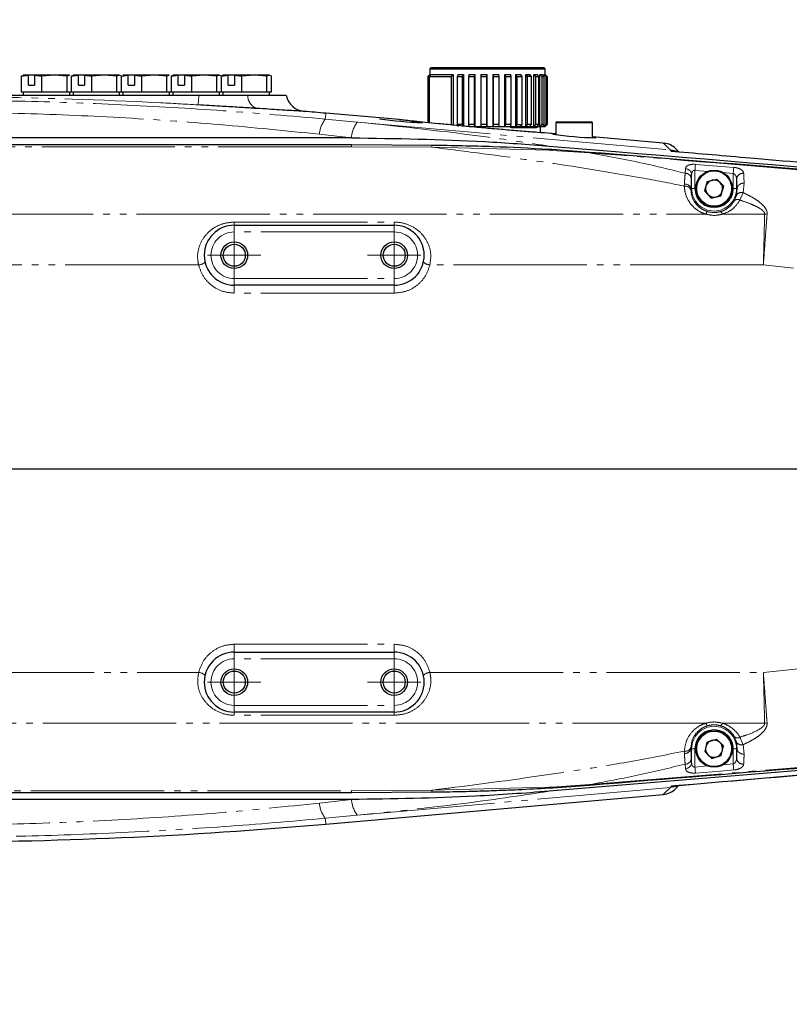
# Model space of a CAD drawing. Header units: millimetres. Extents: x 0 to 7327, y -11399 to -6123.
# Tile 21 of 87: x 2436 to 2551, y -9506 to -9358. Entities that reach past the tile are written whole.
import ezdxf

# ---------------------------------------------------------------- set-up
doc = ezdxf.new("R2010")
doc.units = ezdxf.units.MM
doc.linetypes.add('AM_ISO08W050', pattern=[18, 12, -1.5, 3, -1.5])
doc.linetypes.add('PHANTOM', pattern=[26.5, 20, -1.5, 1, -1.5, 1, -1.5])
for name, color, linetype, lineweight in [('AM_5', 3, 'Continuous', 25), ('AM_8', 1, 'Continuous', 25), ('Center', 4, 'AM_ISO08W050', 13), ('LineThick', 7, 'Continuous', 30)]:
    doc.layers.add(name, color=color, linetype=linetype, lineweight=lineweight)
doc.styles.add('HHI_Dims', font='simplex.shx', dxfattribs={"width": 0.8, "bigfont": 'whgtxt.shx'})
doc.dimstyles.new('HHI_Standard$0', dxfattribs={"dimtxt": 3.5, "dimasz": 3.5, "dimexe": 1, "dimexo": 1, "dimgap": 1.5, "dimtad": 1, "dimdec": 0, "dimdsep": 46, "dimtxsty": 'HHI_Dims', "dimcen": 0, "dimclrd": 1, "dimclre": 1, "dimclrt": 1, "dimadec": 3, "dimazin": 2, "dimtp": 0.1, "dimtm": 0.1, "dimtfac": 0.65, "dimtdec": 0, "dimtmove": 0, "dimatfit": 3, "dimldrblk": 'OPEN30', "dimfxl": 1, "dimlwd": -1, "dimlwe": -1, "dimarcsym": 1})

# ---------------------------------------------------------------- blocks, each defined once
blk = doc.blocks.new('*D71')
at = {"layer": 'AM_5', "color": 1, "transparency": 16777216}
for p, q in [((2191.07, -9018.9), (3150.44, -9018.9)), ((3145.44, -9036.4), (3145.44, -10339.19)), ((2246.07, -10356.69), (3150.44, -10356.69))]:
    blk.add_line(p, q, dxfattribs=at)
for points in [[(3142.53, -9036.4), (3148.36, -9036.4), (3145.44, -9018.9)], [(3142.53, -10339.19), (3148.36, -10339.19), (3145.44, -10356.69)]]:
    blk.add_solid(points, dxfattribs=at)
at = {"layer": 'Defpoints', "color": 0, "transparency": 16777216}
for p in [(2186.07, -9018.9), (2241.07, -10356.69), (3145.44, -10356.69)]:
    blk.add_point(p, dxfattribs=at)
at = {"layer": 'AM_5', "color": 1, "transparency": 16777216, "insert": (3120.44, -9687.79), "char_height": 35, "attachment_point": 5, "rotation": 90, "style": 'HHI_Dims'}
blk.add_mtext('1338', dxfattribs=at)
blk = doc.blocks.new('_Open30')
at = {"color": 0, "linetype": 'ByBlock', "lineweight": -2}
for p, q in [((-1, 0.2679), (0, 0)), ((0, 0), (-1, -0.2679)), ((0, 0), (-1, 0))]:
    blk.add_line(p, q, dxfattribs=at)
blk = doc.blocks.new('A$C576E55EB')
at = {"color": 7, "linetype": 'Continuous', "lineweight": 25}
for p, q in [((526.45, 991.13), (526.25, 990.93)), ((526.25, 990.93), (526.25, 990.08)), ((526.25, 990.93), (543.55, 990.93)), ((526.45, 991.13), (528.67, 991.13)), ((528.67, 991.13), (543.35, 991.13)), ((543.55, 990.93), (543.35, 991.13)), ((543.55, 990.08), (543.55, 990.93)), ((464.91, 989.85), (465.25, 990)), ((464.91, 989.85), (466, 989.99)), ((464.91, 989.85), (464.91, 987.5)), ((466.03, 990), (465.2, 990)), ((466, 989.99), (466.03, 990)), ((466, 988.5), (466, 989.99)), ((466.95, 990), (466.03, 990)), ((466.95, 990), (466.92, 989.99)), ((466.92, 989.99), (468.01, 989.85)), ((466.92, 989.99), (466.92, 988.5)), ((469.91, 990), (466.95, 990)), ((469.91, 990), (468.01, 989.85)), ((468.01, 987.5), (468.01, 989.85)), ((471.8, 989.85), (469.91, 990)), ((472.15, 990), (469.91, 990)), ((472.15, 990), (471.8, 989.85)), ((471.8, 987.5), (471.8, 989.85)), ((472.41, 989.85), (472.75, 990)), ((472.41, 989.85), (473.5, 989.99)), ((472.41, 989.85), (472.41, 987.5)), ((473.53, 990), (472.7, 990)), ((473.5, 989.99), (473.53, 990)), ((473.5, 988.5), (473.5, 989.99)), ((474.45, 990), (473.53, 990)), ((474.45, 990), (474.42, 989.99)), ((474.42, 989.99), (475.51, 989.85)), ((474.42, 989.99), (474.42, 988.5)), ((477.41, 990), (474.45, 990)), ((477.41, 990), (475.51, 989.85)), ((475.51, 987.5), (475.51, 989.85)), ((479.3, 989.85), (477.41, 990)), ((479.65, 990), (477.41, 990)), ((479.65, 990), (479.3, 989.85)), ((479.3, 987.5), (479.3, 989.85)), ((479.99, 989.85), (479.65, 990)), ((479.99, 989.86), (481, 989.99)), ((479.99, 987.5), (479.99, 989.85)), ((481.03, 990), (480.2, 990)), ((481, 989.99), (481.03, 990)), ((481, 988.5), (481, 989.99)), ((481.95, 990), (481.03, 990)), ((481.95, 990), (481.92, 989.99)), ((481.92, 989.99), (483.01, 989.85)), ((481.92, 989.99), (481.92, 988.5)), ((484.91, 990), (481.95, 990)), ((484.91, 990), (483.01, 989.85)), ((483.01, 987.5), (483.01, 989.85)), ((486.8, 989.85), (484.91, 990)), ((487.15, 990), (484.91, 990)), ((487.15, 990), (486.8, 989.85)), ((486.8, 987.5), (486.8, 989.85)), ((487.41, 989.85), (487.75, 990)), ((487.41, 989.85), (488.5, 989.99)), ((487.41, 989.85), (487.41, 987.5)), ((488.53, 990), (487.7, 990)), ((488.5, 989.99), (488.53, 990)), ((488.5, 988.5), (488.5, 989.99)), ((489.45, 990), (488.53, 990)), ((489.45, 990), (489.42, 989.99)), ((489.42, 989.99), (490.51, 989.85)), ((489.42, 989.99), (489.42, 988.5)), ((492.41, 990), (489.45, 990)), ((492.41, 990), (490.51, 989.85)), ((490.51, 987.5), (490.51, 989.85)), ((494.3, 989.85), (492.41, 990)), ((494.65, 990), (492.41, 990)), ((494.65, 990), (494.3, 989.85)), ((494.3, 987.5), (494.3, 989.85)), ((494.99, 989.85), (494.65, 990)), ((494.91, 989.85), (496, 989.99)), ((494.95, 989.87), (495.25, 990)), ((494.99, 987.5), (494.99, 989.85)), ((496.03, 990), (495.2, 990)), ((496, 989.99), (496.03, 990)), ((496, 988.5), (496, 989.99)), ((496.95, 990), (496.03, 990)), ((496.95, 990), (496.92, 989.99)), ((496.92, 989.99), (498.01, 989.85)), ((496.92, 989.99), (496.92, 988.5)), ((499.91, 990), (496.95, 990)), ((499.91, 990), (498.01, 989.85)), ((498.01, 987.5), (498.01, 989.85)), ((501.8, 989.85), (499.91, 990)), ((502.15, 990), (499.91, 990)), ((502.15, 990), (501.8, 989.85)), ((501.8, 987.5), (501.8, 989.85)), ((502.49, 989.85), (502.15, 990)), ((502.49, 987.5), (502.49, 989.85)), ((526.25, 990.08), (525.95, 989.78)), ((525.99, 989.78), (525.95, 989.78)), ((525.95, 989.78), (525.95, 982.88)), ((525.99, 989.78), (526.29, 990.08)), ((525.99, 982.88), (525.99, 989.78)), ((526.42, 990.08), (526.15, 989.78)), ((526.15, 989.78), (529.48, 989.78)), ((526.15, 989.78), (526.15, 982.86)), ((526.29, 990.08), (526.25, 990.08)), ((526.29, 990.08), (526.29, 989.93)), ((526.42, 990.08), (529.75, 990.08)), ((529.48, 989.78), (529.75, 990.08)), ((529.48, 982.63), (529.48, 989.78)), ((529.75, 990.08), (529.75, 982.51)), ((530.51, 990.08), (530.37, 989.78)), ((530.37, 989.78), (531.17, 989.78)), ((530.37, 989.78), (530.37, 982.63)), ((530.51, 990.08), (531.31, 990.08)), ((531.17, 989.78), (531.31, 990.08)), ((531.17, 982.63), (531.17, 989.78)), ((531.31, 990.08), (531.31, 982.33)), ((532.15, 990.08), (532.07, 989.78)), ((532.07, 989.78), (532.94, 989.78)), ((532.07, 989.78), (532.07, 982.63)), ((532.15, 990.08), (533.02, 990.08)), ((532.94, 989.78), (533.02, 990.08)), ((532.94, 982.63), (532.94, 989.78)), ((533.02, 990.08), (533.02, 982.33)), ((533.92, 990.08), (533.9, 989.78)), ((533.9, 989.78), (534.8, 989.78)), ((533.9, 989.78), (533.9, 982.63)), ((533.92, 990.08), (534.82, 990.08)), ((534.8, 989.78), (534.82, 990.08)), ((534.8, 982.63), (534.8, 989.78)), ((534.82, 990.08), (534.82, 982.33)), ((535.73, 990.08), (536.62, 990.08)), ((535.73, 982.33), (535.73, 990.08)), ((535.73, 990.08), (535.77, 989.78)), ((535.77, 989.78), (536.66, 989.78)), ((535.77, 989.78), (535.77, 982.63)), ((536.66, 989.78), (536.62, 990.08)), ((536.66, 982.63), (536.66, 989.78)), ((537.5, 990.08), (538.34, 990.08)), ((537.5, 982.33), (537.5, 990.08)), ((537.5, 990.08), (537.61, 989.78)), ((537.61, 989.78), (538.45, 989.78)), ((537.61, 989.78), (537.61, 982.63)), ((538.45, 989.78), (538.34, 990.08)), ((538.45, 982.63), (538.45, 989.78)), ((539.16, 990.08), (539.92, 990.08)), ((539.16, 982.33), (539.16, 990.08)), ((539.16, 990.08), (539.32, 989.78)), ((539.32, 989.78), (540.08, 989.78)), ((539.32, 989.78), (539.32, 982.63)), ((540.08, 989.78), (539.92, 990.08)), ((540.08, 982.63), (540.08, 989.78)), ((540.63, 990.08), (541.27, 990.08)), ((540.63, 982.33), (540.63, 990.08)), ((540.63, 990.08), (540.84, 989.78)), ((541.48, 989.78), (540.84, 989.78)), ((540.84, 989.78), (540.84, 982.63)), ((541.48, 989.78), (541.27, 990.08)), ((541.48, 982.63), (541.48, 989.78)), ((541.85, 990.08), (542.35, 990.08)), ((541.85, 982.33), (541.85, 990.08)), ((541.85, 990.08), (542.1, 989.78)), ((542.1, 989.78), (542.1, 982.63)), ((542.1, 989.78), (542.6, 989.78)), ((542.6, 989.78), (542.35, 990.08)), ((542.6, 982.63), (542.6, 989.78)), ((542.77, 990.08), (543.1, 990.08)), ((542.77, 982.33), (542.77, 990.08)), ((542.77, 990.08), (543.05, 989.78)), ((543.05, 989.78), (543.38, 989.78)), ((543.05, 989.78), (543.05, 982.63)), ((543.38, 989.78), (543.1, 990.08)), ((543.34, 990.08), (543.49, 990.08)), ((543.34, 989.82), (543.34, 990.08)), ((543.34, 990.08), (543.64, 989.78)), ((543.38, 982.63), (543.38, 989.78)), ((543.79, 989.78), (543.49, 990.08)), ((543.55, 990.02), (543.55, 990.08)), ((543.55, 990.08), (543.85, 989.78)), ((543.64, 989.78), (543.79, 989.78)), ((543.64, 989.78), (543.64, 982.63)), ((543.79, 982.63), (543.79, 989.78)), ((543.85, 989.78), (543.85, 982.63)), ((466, 988.5), (466.92, 988.5)), ((473.5, 988.5), (474.42, 988.5)), ((481, 988.5), (481.92, 988.5)), ((488.5, 988.5), (489.42, 988.5)), ((496, 988.5), (496.92, 988.5)), ((464.91, 987.5), (466.46, 987.5)), ((465.2, 987.5), (465.2, 987)), ((466.46, 987.5), (468.01, 987.5)), ((468.01, 987.5), (469.91, 987.5)), ((469.91, 987.5), (471.8, 987.5)), ((471.8, 987.5), (472.15, 987.5)), ((472.15, 987.5), (472.41, 987.5)), ((472.2, 987), (472.2, 987.5)), ((472.41, 987.5), (473.96, 987.5)), ((472.7, 987.5), (472.7, 987)), ((473.96, 987.5), (475.51, 987.5)), ((475.51, 987.5), (477.41, 987.5)), ((477.41, 987.5), (479.3, 987.5)), ((479.3, 987.5), (479.65, 987.5)), ((479.65, 987.5), (479.99, 987.5)), ((479.7, 987), (479.7, 987.5)), ((479.99, 987.5), (481.46, 987.5)), ((480.2, 987.5), (480.2, 987)), ((481.46, 987.5), (483.01, 987.5)), ((483.01, 987.5), (484.91, 987.5)), ((484.91, 987.5), (486.8, 987.5)), ((486.8, 987.5), (487.15, 987.5)), ((487.15, 987.5), (487.41, 987.5)), ((487.2, 987), (487.2, 987.5)), ((487.41, 987.5), (488.96, 987.5)), ((487.7, 987.5), (487.7, 987)), ((488.96, 987.5), (490.51, 987.5)), ((490.51, 987.5), (492.41, 987.5)), ((492.41, 987.5), (494.3, 987.5)), ((494.3, 987.5), (494.65, 987.5)), ((494.65, 987.5), (494.99, 987.5)), ((494.7, 987), (494.7, 987.5)), ((494.99, 987.5), (496.46, 987.5)), ((495.2, 987.5), (495.2, 987)), ((496.46, 987.5), (498.01, 987.5)), ((498.01, 987.5), (499.91, 987.5)), ((499.91, 987.5), (501.8, 987.5)), ((501.8, 987.5), (502.15, 987.5)), ((502.15, 987.5), (502.49, 987.5)), ((502.2, 987), (502.2, 987.5)), ((521.64, 983.33), (510.63, 984.3)), ((523.41, 983), (524.5, 983)), ((531.17, 982.63), (530.37, 982.63)), ((530.37, 982.63), (530.51, 982.33)), ((531.31, 982.33), (531.17, 982.63)), ((532.07, 982.63), (532.15, 982.33)), ((532.94, 982.63), (532.07, 982.63)), ((532.15, 982.33), (533.02, 982.33)), ((533.02, 982.33), (532.94, 982.63)), ((533.02, 982.33), (533.92, 982.33)), ((534.8, 982.63), (533.9, 982.63)), ((533.9, 982.63), (533.92, 982.33)), ((533.92, 982.33), (534.82, 982.33)), ((534.82, 982.33), (534.8, 982.63)), ((534.82, 982.33), (535.73, 982.33)), ((535.77, 982.63), (535.73, 982.33)), ((535.73, 982.33), (536.62, 982.33)), ((536.66, 982.63), (535.77, 982.63)), ((536.62, 982.33), (536.66, 982.63)), ((536.62, 982.33), (537.5, 982.33)), ((537.61, 982.63), (537.5, 982.33)), ((537.5, 982.33), (538.34, 982.33)), ((538.45, 982.63), (537.61, 982.63)), ((538.34, 982.33), (538.45, 982.63)), ((538.34, 982.33), (539.16, 982.33)), ((542.2, 982.13), (538.51, 982.13)), ((539.32, 982.63), (539.16, 982.33)), ((539.16, 982.33), (539.92, 982.33)), ((539.32, 982.63), (540.08, 982.63)), ((539.92, 982.33), (540.08, 982.63)), ((539.92, 982.33), (540.63, 982.33)), ((540.84, 982.63), (540.63, 982.33)), ((540.63, 982.33), (541.27, 982.33)), ((541.48, 982.63), (540.84, 982.63)), ((541.27, 982.33), (541.48, 982.63)), ((541.27, 982.33), (541.85, 982.33)), ((542.1, 982.63), (541.85, 982.33)), ((541.85, 982.33), (542.35, 982.33)), ((542.6, 982.63), (542.1, 982.63)), ((542.35, 982.33), (542.6, 982.63)), ((542.35, 982.33), (542.77, 982.33)), ((543.05, 982.63), (542.77, 982.33)), ((542.77, 982.33), (543.1, 982.33)), ((542.85, 981.38), (542.85, 982.33)), ((543.38, 982.63), (543.05, 982.63)), ((543.1, 982.33), (543.38, 982.63)), ((543.1, 982.33), (543.34, 982.33)), ((543.64, 982.63), (543.34, 982.33)), ((543.34, 982.33), (543.34, 982.59)), ((543.34, 982.33), (543.49, 982.33)), ((543.49, 982.33), (543.79, 982.63)), ((543.49, 982.33), (543.55, 982.33)), ((543.85, 982.63), (543.55, 982.33)), ((543.55, 982.33), (543.55, 982.39)), ((543.79, 982.63), (543.64, 982.63)), ((545.15, 982.85), (545.15, 981.11)), ((545.3, 983), (550.5, 983)), ((550.65, 980.62), (550.65, 982.85)), ((514.5, 980.61), (427.4, 980.61)), ((561.28, 979.83), (550.65, 980.77)), ((514.51, 979.55), (439.89, 979.55)), ((526.54, 979.47), (514.5, 979.55)), ((544.55, 978.84), (544.09, 978.87)), ((550.18, 978.41), (544.55, 978.84)), ((563.14, 978.97), (563.6, 978.51)), ((565.53, 973), (565.53, 975.1)), ((567.88, 974.07), (569.32, 974.42)), ((569.32, 974.42), (570.34, 973.35)), ((572.27, 974.41), (572.27, 973)), ((567.88, 974.07), (567.46, 972.65)), ((569.92, 971.93), (570.34, 973.35)), ((568.48, 971.58), (567.46, 972.65)), ((568.48, 971.58), (569.92, 971.93)), ((496.9, 967.5), (520.9, 967.5)), ((520.9, 958.5), (496.9, 958.5)), ((496.9, 903.5), (520.9, 903.5)), ((520.9, 894.5), (496.9, 894.5)), ((567.82, 890.01), (569.24, 890.44)), ((569.24, 890.44), (570.31, 889.43)), ((565.53, 886.9), (565.53, 889)), ((567.82, 890.01), (567.49, 888.57)), ((569.98, 887.99), (570.31, 889.43)), ((572.27, 889), (572.27, 887.59)), ((568.56, 887.56), (567.49, 888.57)), ((568.56, 887.56), (569.98, 887.99)), ((544.09, 883.13), (544.55, 883.16)), ((514.5, 881.39), (427.4, 881.39)), ((439.89, 882.45), (514.51, 882.45)), ((510.63, 877.7), (561.28, 882.17)), ((514.5, 882.45), (526.54, 882.53))]:
    blk.add_line(p, q, dxfattribs=at)
at = {"color": 8, "linetype": 'PHANTOM', "lineweight": 18}
for p, q in [((510.56, 983.42), (515.36, 982.97)), ((515.36, 982.97), (562.34, 978.78)), ((545.32, 982.85), (545.15, 982.85)), ((550.65, 982.85), (545.32, 982.85)), ((514.48, 980.61), (509.68, 981.14)), ((514.5, 980.61), (514.48, 980.61)), ((514.5, 979.28), (439.89, 979.28)), ((526.53, 979.21), (514.5, 979.28)), ((544.08, 978.75), (526.53, 979.21)), ((544.55, 978.73), (544.08, 978.75)), ((550.18, 978.37), (544.55, 978.73)), ((562.51, 978.57), (562.34, 978.78)), ((562.93, 978.67), (563.31, 978.52)), ((564.56, 975.29), (564.6, 975.96)), ((565.49, 974.46), (565.43, 973)), ((565.53, 975.1), (565.49, 974.46)), ((566.03, 975.73), (566.03, 973)), ((568.06, 975.56), (566.03, 975.73)), ((571.77, 975.26), (570.14, 975.4)), ((571.77, 973), (571.77, 975.26)), ((572.35, 973), (572.27, 974.41)), ((564.43, 973.36), (564.44, 973.68)), ((565.43, 973), (565.43, 972.78)), ((565.53, 973), (565.43, 973)), ((565.53, 973), (566.03, 973)), ((572.27, 973), (571.77, 973)), ((572.24, 971.96), (572.35, 973)), ((572.27, 973), (572.35, 973)), ((573.41, 973.8), (573.25, 972.39)), ((571.92, 971.17), (572.24, 971.96)), ((573.25, 972.39), (572.78, 971.27)), ((429.24, 969.16), (567.66, 969.16)), ((570.14, 969.16), (576.49, 969.16)), ((496.9, 967.5), (496.9, 967.98)), ((496.9, 967.98), (520.9, 967.98)), ((496.9, 966.5), (496.9, 967.5)), ((520.9, 967.5), (520.9, 967.98)), ((520.9, 966.5), (520.9, 967.5)), ((520.9, 966.5), (496.9, 966.5)), ((491.54, 961.55), (429.35, 961.55)), ((576.3, 961.55), (526.26, 961.55)), ((659.9, 952.98), (576.3, 961.55)), ((496.9, 958.5), (496.9, 959.5)), ((496.9, 959.5), (520.9, 959.5)), ((496.9, 957.32), (496.9, 958.5)), ((520.9, 958.5), (520.9, 959.5)), ((520.9, 957.32), (520.9, 958.5)), ((520.9, 957.32), (496.9, 957.32)), ((576.3, 900.45), (659.9, 909.02)), ((496.9, 904.68), (520.9, 904.68)), ((496.9, 903.5), (496.9, 904.68)), ((496.9, 902.5), (496.9, 903.5)), ((520.9, 904.68), (520.9, 903.5)), ((520.9, 902.5), (520.9, 903.5)), ((520.9, 902.5), (496.9, 902.5)), ((429.35, 900.45), (491.54, 900.45)), ((526.26, 900.45), (576.3, 900.45)), ((496.9, 894.5), (496.9, 895.5)), ((496.9, 895.5), (520.9, 895.5)), ((520.9, 894.5), (520.9, 895.5)), ((496.9, 894.5), (496.9, 894.02)), ((520.9, 894.02), (496.9, 894.02)), ((520.9, 894.02), (520.9, 894.5)), ((567.66, 892.84), (429.24, 892.84)), ((576.49, 892.84), (570.14, 892.84)), ((572.24, 890.04), (571.92, 890.83)), ((572.78, 890.73), (573.25, 889.61)), ((550.18, 883.63), (623.65, 889.66)), ((565.43, 889.22), (565.43, 889)), ((565.53, 889), (565.43, 889)), ((565.43, 889), (565.49, 887.54)), ((565.53, 889), (566.03, 889)), ((566.03, 889), (566.03, 886.27)), ((572.27, 889), (571.77, 889)), ((571.77, 886.74), (571.77, 889)), ((572.35, 889), (572.24, 890.04)), ((572.27, 889), (572.35, 889)), ((572.27, 887.59), (572.35, 889)), ((573.25, 889.61), (573.41, 888.2)), ((564.44, 888.32), (564.43, 888.64)), ((565.49, 887.54), (565.53, 886.9)), ((564.6, 886.04), (564.56, 886.71)), ((566.03, 886.27), (567.96, 886.43)), ((570.23, 886.61), (571.77, 886.74)), ((562.34, 883.22), (515.36, 879.03)), ((526.53, 882.79), (544.08, 883.25)), ((544.08, 883.25), (544.55, 883.27)), ((544.55, 883.27), (550.18, 883.63)), ((562.34, 883.22), (562.51, 883.43)), ((439.89, 882.72), (514.5, 882.72)), ((509.68, 880.86), (514.48, 881.39)), ((514.48, 881.39), (514.5, 881.39)), ((514.5, 882.72), (526.53, 882.79)), ((515.36, 879.03), (510.56, 878.58))]:
    blk.add_line(p, q, dxfattribs=at)
at = {"color": 8, "linetype": 'PHANTOM', "lineweight": 18, "flags": 128}
for points in [[(510.63, 984.3), (510.62, 984.14), (510.56, 983.42)], [(562.34, 978.78), (561.48, 979.64), (561.28, 979.83)], [(566.1, 976.63), (566.1, 976.56), (566.09, 976.48), (566.08, 976.38), (566.07, 976.26), (566.06, 976.14), (566.05, 976.01), (566.04, 975.87), (566.03, 975.73)], [(566.1, 976.63), (568.09, 976.47), (571.84, 976.17)], [(571.84, 976.17), (571.84, 976.11), (571.83, 976.02), (571.82, 975.92), (571.82, 975.81), (571.81, 975.68), (571.79, 975.55), (571.78, 975.41), (571.77, 975.26)], [(566.1, 885.37), (566.1, 885.44), (566.09, 885.52), (566.08, 885.62), (566.07, 885.74), (566.06, 885.86), (566.05, 885.99), (566.04, 886.13), (566.03, 886.27)], [(571.84, 885.83), (569.85, 885.67), (566.1, 885.37)], [(571.84, 885.83), (571.84, 885.89), (571.83, 885.98), (571.82, 886.08), (571.82, 886.19), (571.81, 886.32), (571.79, 886.45), (571.78, 886.59), (571.77, 886.74)], [(550.18, 883.63), (550.18, 883.57), (550.18, 883.56)], [(561.28, 882.17), (561.48, 882.36), (562.34, 883.22)], [(510.56, 878.58), (510.62, 877.86), (510.63, 877.7)]]:
    blk.add_lwpolyline(points, dxfattribs=at)
at = {"color": 7, "linetype": 'Continuous', "lineweight": 25, "flags": 128}
for points in [[(550.18, 978.37), (550.18, 978.43), (550.18, 978.44)], [(563.47, 883.36), (563.26, 883.15), (563.14, 883.03)]]:
    blk.add_lwpolyline(points, dxfattribs=at)
at = {"color": 7, "linetype": 'Continuous', "lineweight": 25}
for centre, radius in [((568.9, 973), 2.75), ((496.9, 963), 2), ((496.9, 963), 1.65), ((520.9, 963), 2), ((520.9, 963), 1.65), ((496.9, 899), 2), ((496.9, 899), 1.65), ((520.9, 899), 2), ((520.9, 899), 1.65), ((568.9, 889), 2.75)]:
    blk.add_circle(centre, radius, dxfattribs=at)
at = {"color": 8, "linetype": 'PHANTOM', "lineweight": 18}
for centre in [(568.9, 973), (568.9, 889)]:
    blk.add_circle(centre, 2.6, dxfattribs=at)
for centre, radius, start, end in [((465.01, 988.39), 26.61, 353.8629, 357.0044), ((500.99, 986.97), 2.08, 179.2399, 250.575), ((514.01, 980.78), 4.35, 142.6403, 175.2076), ((519.08, 980.24), 4.62, 143.813, 175.3609), ((562.09, 975.8), 2.99, 73.6127, 85.1532), ((564.55, 983.6), 5.19, 251.861, 256.462), ((564.58, 975.01), 0.951, 5.0992, 89.089), ((564.56, 974.36), 0.938, 6.4589, 90.2205), ((573.24, 974.32), 0.971, 84.0197, 174.3891), ((564.58, 972.48), 0.897, 19.5421, 99.7374), ((564.55, 972.77), 0.913, 14.478, 96.6505), ((568.9, 973), 3.37, 180, 360), ((568.9, 973), 2.87, 180, 360), ((573.29, 972.85), 0.953, 82.9087, 171.0613), ((573.01, 971.55), 0.868, 74.0641, 152.1793), ((572.42, 970.62), 0.742, 61.1491, 132.0016), ((568.25, 969.03), 0.604, 121.9066, 167.1514), ((569.55, 969.03), 0.604, 12.8629, 58.079), ((575.92, 952.2), 16.98, 86.8384, 88.0823), ((496.9, 963), 3.5, 90, 270), ((520.9, 963), 3.5, 270, 90), ((491.46, 963.06), 1.51, 273.0846, 314.5062), ((526.34, 963.06), 1.51, 225.4942, 266.9137), ((496.9, 899), 3.5, 90, 270), ((520.9, 899), 3.5, 270, 90), ((491.46, 898.94), 1.51, 45.4938, 86.9154), ((526.34, 898.94), 1.51, 93.0863, 134.5058), ((568.9, 889), 3.37, 0, 180), ((568.9, 889), 2.87, 0, 180), ((568.25, 892.97), 0.603, 192.8345, 238.116), ((569.55, 892.97), 0.603, 301.8983, 347.1512), ((575.92, 909.8), 16.98, 271.9177, 273.1616), ((572.42, 891.38), 0.742, 228.0032, 298.8461), ((564.58, 889.52), 0.897, 260.2575, 340.4629), ((564.55, 889.23), 0.913, 263.3562, 345.5154), ((573.01, 890.45), 0.868, 207.8167, 285.9456), ((573.29, 889.15), 0.953, 188.9387, 277.0913), ((564.56, 887.64), 0.938, 269.7832, 353.5414), ((573.24, 887.68), 0.971, 185.6056, 275.9856), ((564.58, 886.99), 0.951, 270.9074, 354.9004), ((562.08, 886.21), 2.99, 274.8566, 286.3775), ((564.48, 878.65), 4.94, 103.4863, 108.2607), ((519.09, 881.76), 4.62, 184.6399, 216.1852), ((514.01, 881.22), 4.35, 184.792, 217.3591)]:
    blk.add_arc(centre, radius, start, end, dxfattribs=at)
at = {"color": 7, "linetype": 'Continuous', "lineweight": 25}
for centre, radius, start, end in [((507.65, 987.56), 3, 190.6698, 266.4755), ((449.22, 286.99), 700, 84.96673, 85.23514), ((526.58, 1036.07), 53.19, 261.4722, 268.4635), ((545.3, 982.85), 0.15, 90, 180), ((550.5, 982.85), 0.15, 0, 90), ((552.57, 1033.75), 53.16, 261.4702, 268.4654), ((561.02, 976.85), 3, 45, 82.1195), ((568.9, 973), 1.28, 163.5802, 223.5802), ((568.9, 973), 1.28, 103.5802, 163.5802), ((568.9, 973), 1.28, 43.5802, 103.5802), ((568.9, 973), 1.28, 343.5802, 43.5802), ((568.9, 973), 1.28, 223.5802, 283.5802), ((568.9, 973), 1.28, 283.5802, 343.5802), ((496.9, 963), 4.5, 90, 270), ((520.9, 963), 4.5, 270, 90), ((496.9, 899), 4.5, 90, 270), ((520.9, 899), 4.5, 270, 90), ((568.9, 889), 1.28, 106.8559, 166.8559), ((568.9, 889), 1.28, 46.8559, 106.8559), ((568.9, 889), 1.28, 166.8559, 226.8559), ((568.9, 889), 1.28, 346.8559, 46.8559), ((568.9, 889), 1.28, 226.8559, 286.8559), ((568.9, 889), 1.28, 286.8559, 346.8559), ((561.02, 885.15), 3, 275.5444, 315), ((449.22, 1575.01), 700, 269.99988, 275.0331)]:
    blk.add_arc(centre, radius, start, end, dxfattribs=at)
at = {"color": 8, "linetype": 'PHANTOM', "lineweight": 18}
for points, knots in [([(449.22, 986.29), (454.34, 986.25), (464.57, 986.18), (479.92, 985.62), (495.27, 984.74), (505.46, 983.86), (510.56, 983.42)], [0, 0, 0, 0, 0.2493003, 0.4986075, 0.7492982, 1, 1, 1, 1]), ([(491.47, 985.55), (489.48, 985.66), (478.87, 986.28), (468.24, 986.54), (459.61, 986.76)], [0, 0, 0, 0, 0.187335, 1, 1, 1, 1]), ([(509.68, 981.14), (504.7, 981.65), (494.73, 982.68), (479.65, 983.7), (464.47, 984.36), (454.3, 984.44), (449.22, 984.48)], [0, 0, 0, 0, 0.2491312, 0.4982475, 0.7491286, 1, 1, 1, 1]), ([(515.36, 982.97), (521.94, 982.28), (531.58, 981.27), (541.13, 979.83), (544.15, 979.37)], [0, 0, 0, 0, 0.683111, 1, 1, 1, 1]), ([(514.5, 979.28), (514.5, 979.33), (514.5, 979.42), (514.5, 979.5), (514.5, 979.54), (514.5, 979.54), (514.5, 979.54)], [0, 0, 0, 0, 0.290383, 0.580733, 0.871092, 1, 1, 1, 1]), ([(526.53, 979.21), (526.53, 979.25), (526.53, 979.35), (526.54, 979.43), (526.54, 979.48), (526.54, 979.47), (526.54, 979.47)], [0, 0, 0, 0, 0.287282, 0.599455, 0.930711, 1, 1, 1, 1]), ([(564.43, 973.36), (564.39, 973.37), (562.25, 973.82), (556.94, 974.83), (546.93, 976.48), (536.44, 977.97), (529.1, 978.89), (526.53, 979.21)], [0, 0, 0, 0, 0.003435, 0.172006, 0.42312, 0.797392, 1, 1, 1, 1]), ([(544.08, 978.75), (544.08, 978.78), (544.09, 978.84), (544.09, 978.88), (544.09, 978.87), (544.09, 978.87)], [0, 0, 0, 0, 0.470877, 0.990565, 1, 1, 1, 1]), ([(544.55, 978.73), (544.55, 978.76), (544.55, 978.82), (544.55, 978.83), (544.55, 978.84)], [0, 0, 0, 0, 0.476632, 1, 1, 1, 1]), ([(550.18, 978.37), (553.02, 977.84), (557.86, 976.95), (562.6, 975.78), (564.56, 975.29)], [0, 0, 0, 0, 0.586645, 1, 1, 1, 1]), ([(661.52, 969.16), (637.03, 971.22), (599.92, 974.35), (562.8, 977.35), (550.18, 978.37)], [0, 0, 0, 0, 0.659867, 1, 1, 1, 1]), ([(562.51, 978.57), (562.51, 978.57), (562.53, 978.58), (562.66, 978.66), (562.81, 978.66), (562.93, 978.67)], [0, 0, 0, 0, 0.009284, 0.155536, 1, 1, 1, 1]), ([(563.65, 978.48), (563.38, 978.51), (563.01, 978.55), (562.63, 978.56), (562.52, 978.57), (562.51, 978.57)], [0, 0, 0, 0, 0.718848, 0.977963, 1, 1, 1, 1]), ([(564.6, 975.96), (564.62, 976.06), (564.66, 976.23), (564.89, 976.44), (565.22, 976.57), (565.64, 976.65), (565.95, 976.64), (566.1, 976.63)], [0, 0, 0, 0, 0.229051, 0.43699, 0.628835, 0.815471, 1, 1, 1, 1]), ([(571.84, 976.17), (571.87, 976.17), (572.07, 976.15), (572.46, 976.08), (572.93, 975.89), (573.26, 975.61), (573.31, 975.39), (573.34, 975.29)], [0, 0, 0, 0, 0.027381, 0.235882, 0.472778, 0.73505, 1, 1, 1, 1]), ([(564.44, 973.68), (564.47, 974.15), (564.51, 974.74), (564.55, 975.2), (564.56, 975.29)], [0, 0, 0, 0, 0.802398, 1, 1, 1, 1]), ([(566.03, 975.73), (565.99, 975.73), (565.94, 975.74), (565.85, 975.73), (565.79, 975.7), (565.7, 975.64), (565.62, 975.53), (565.55, 975.34), (565.53, 975.18), (565.53, 975.1)], [0, 0, 0, 0, 0.099329, 0.145865, 0.265969, 0.301655, 0.486064, 0.716809, 1, 1, 1, 1]), ([(572.27, 974.41), (572.26, 974.52), (572.25, 974.71), (572.14, 974.97), (572, 975.15), (571.87, 975.23), (571.81, 975.26), (571.78, 975.26), (571.77, 975.26)], [0, 0, 0, 0, 0.305774, 0.587441, 0.810987, 0.929601, 0.979582, 1, 1, 1, 1]), ([(573.34, 975.29), (573.36, 974.94), (573.38, 974.48), (573.4, 973.94), (573.41, 973.8)], [0, 0, 0, 0, 0.735622, 1, 1, 1, 1]), ([(567.66, 969.16), (567.39, 969.26), (566.72, 969.5), (565.78, 970.19), (564.95, 971.25), (564.52, 972.37), (564.46, 973.1), (564.43, 973.36)], [0, 0, 0, 0, 0.133132, 0.333666, 0.565022, 0.843342, 1, 1, 1, 1]), ([(565.43, 972.78), (565.45, 972.58), (565.49, 972.02), (565.81, 971.17), (566.46, 970.35), (567.19, 969.81), (567.72, 969.62), (567.93, 969.54)], [0, 0, 0, 0, 0.161904, 0.446339, 0.677632, 0.872989, 1, 1, 1, 1]), ([(573.25, 972.39), (573.4, 972.32), (573.97, 972.05), (574.8, 971.6), (575.63, 971.05), (576.23, 970.53), (576.61, 970.07), (576.8, 969.65), (576.86, 969.38), (576.86, 969.21), (576.85, 969.15)], [0, 0, 0, 0, 0.091934, 0.350428, 0.534179, 0.668276, 0.820475, 0.891979, 0.958395, 1, 1, 1, 1]), ([(569.87, 969.54), (569.94, 969.57), (570.09, 969.61), (570.57, 969.81), (571.31, 970.28), (571.71, 970.85), (571.92, 971.17)], [0, 0, 0, 0, 0.0782989, 0.1495693, 0.5273188, 1, 1, 1, 1]), ([(572.78, 971.27), (572.49, 970.85), (571.97, 970.1), (570.95, 969.44), (570.32, 969.23), (570.14, 969.16)], [0, 0, 0, 0, 0.463991, 0.84598, 1, 1, 1, 1]), ([(576.49, 969.16), (576.48, 969.2), (576.48, 969.31), (576.4, 969.48), (576.18, 969.74), (575.77, 970.03), (575.15, 970.37), (574.3, 970.74), (573.47, 971.04), (572.91, 971.22), (572.78, 971.27)], [0, 0, 0, 0, 0.030225, 0.08105, 0.14081, 0.283339, 0.4204, 0.617971, 0.906471, 1, 1, 1, 1]), ([(570.14, 969.16), (569.73, 969.07), (568.9, 968.89), (568.08, 969.07), (567.66, 969.16)], [0, 0, 0, 0, 0.495355, 1, 1, 1, 1]), ([(567.93, 969.54), (568.26, 969.47), (568.9, 969.34), (569.55, 969.47), (569.87, 969.54)], [0, 0, 0, 0, 0.504626, 1, 1, 1, 1]), ([(576.3, 961.55), (576.3, 961.6), (576.33, 962.73), (576.38, 964.93), (576.44, 967.4), (576.47, 968.76), (576.49, 969.16)], [0, 0, 0, 0, 0.015901, 0.413196, 0.822029, 1, 1, 1, 1]), ([(576.3, 961.55), (576.3, 961.6), (576.38, 962.72), (576.54, 964.92), (576.72, 967.39), (576.82, 968.74), (576.85, 969.15)], [0, 0, 0, 0, 0.015898, 0.413196, 0.822025, 1, 1, 1, 1]), ([(491.54, 961.55), (491.49, 961.86), (491.31, 962.8), (491.56, 964.38), (492.44, 965.96), (493.72, 967.1), (495.23, 967.83), (496.34, 967.93), (496.9, 967.98)], [0, 0, 0, 0, 0.0947678, 0.2947047, 0.4902934, 0.6664091, 0.8321349, 1, 1, 1, 1]), ([(520.9, 967.98), (521.02, 967.97), (521.78, 967.96), (523.21, 967.61), (524.83, 966.56), (525.93, 965.07), (526.5, 963.34), (526.34, 962.15), (526.26, 961.55)], [0, 0, 0, 0, 0.03539, 0.228664, 0.435372, 0.631871, 0.816052, 1, 1, 1, 1]), ([(496.9, 957.32), (496.31, 957.38), (495.09, 957.49), (493.46, 958.41), (492.14, 959.79), (491.74, 960.97), (491.54, 961.55)], [0, 0, 0, 0, 0.2387203, 0.4906733, 0.7456599, 1, 1, 1, 1]), ([(526.26, 961.55), (526.05, 960.95), (525.65, 959.78), (524.35, 958.42), (522.73, 957.5), (521.51, 957.38), (520.9, 957.32)], [0, 0, 0, 0, 0.259316, 0.506713, 0.753165, 1, 1, 1, 1]), ([(491.54, 900.45), (491.75, 901.05), (492.15, 902.22), (493.45, 903.58), (495.07, 904.5), (496.29, 904.62), (496.9, 904.68)], [0, 0, 0, 0, 0.2593171, 0.5067172, 0.7531648, 1, 1, 1, 1]), ([(520.9, 904.68), (521.49, 904.62), (522.71, 904.51), (524.34, 903.59), (525.66, 902.21), (526.06, 901.03), (526.26, 900.45)], [0, 0, 0, 0, 0.2387239, 0.490673, 0.7456619, 1, 1, 1, 1]), ([(496.9, 894.02), (496.78, 894.03), (496.02, 894.04), (494.59, 894.39), (492.97, 895.44), (491.87, 896.93), (491.3, 898.66), (491.46, 899.85), (491.54, 900.45)], [0, 0, 0, 0, 0.03539, 0.228665, 0.435373, 0.63187, 0.816051, 1, 1, 1, 1]), ([(526.26, 900.45), (526.31, 900.14), (526.49, 899.2), (526.24, 897.62), (525.36, 896.04), (524.08, 894.9), (522.57, 894.17), (521.46, 894.07), (520.9, 894.02)], [0, 0, 0, 0, 0.094768, 0.294704, 0.490294, 0.666407, 0.832132, 1, 1, 1, 1]), ([(576.3, 900.45), (576.3, 900.4), (576.38, 899.28), (576.54, 897.08), (576.72, 894.61), (576.82, 893.26), (576.85, 892.85)], [0, 0, 0, 0, 0.015898, 0.413196, 0.822025, 1, 1, 1, 1]), ([(576.3, 900.45), (576.3, 900.4), (576.33, 899.27), (576.38, 897.07), (576.44, 894.6), (576.47, 893.24), (576.49, 892.84)], [0, 0, 0, 0, 0.015901, 0.413196, 0.822029, 1, 1, 1, 1]), ([(564.43, 888.64), (564.51, 889.21), (564.66, 890.26), (565.56, 891.6), (566.61, 892.45), (567.37, 892.73), (567.66, 892.84)], [0, 0, 0, 0, 0.3370785, 0.622433, 0.85437, 1, 1, 1, 1]), ([(567.93, 892.46), (567.74, 892.39), (567.51, 892.31), (566.96, 892.03), (566.27, 891.49), (565.59, 890.45), (565.49, 889.66), (565.43, 889.22)], [0, 0, 0, 0, 0.116638, 0.139142, 0.36584, 0.65307, 1, 1, 1, 1]), ([(567.66, 892.84), (568.07, 892.93), (568.9, 893.11), (569.72, 892.93), (570.14, 892.84)], [0, 0, 0, 0, 0.495344, 1, 1, 1, 1]), ([(569.87, 892.46), (569.54, 892.53), (568.9, 892.66), (568.25, 892.53), (567.93, 892.46)], [0, 0, 0, 0, 0.504641, 1, 1, 1, 1]), ([(571.92, 890.83), (571.88, 890.91), (571.67, 891.26), (571.18, 891.8), (570.48, 892.25), (570.02, 892.41), (569.87, 892.46)], [0, 0, 0, 0, 0.1187367, 0.5099906, 0.8446594, 1, 1, 1, 1]), ([(570.14, 892.84), (570.33, 892.77), (570.91, 892.57), (571.81, 891.99), (572.44, 891.29), (572.72, 890.84), (572.78, 890.73)], [0, 0, 0, 0, 0.160038, 0.498781, 0.884641, 1, 1, 1, 1]), ([(572.78, 890.73), (573.14, 890.86), (574.23, 891.22), (575.5, 891.73), (576.29, 892.36), (576.47, 892.64), (576.48, 892.78), (576.49, 892.84)], [0, 0, 0, 0, 0.25456, 0.754982, 0.894767, 0.954561, 1, 1, 1, 1]), ([(576.85, 892.85), (576.85, 892.76), (576.85, 892.54), (576.71, 892.1), (576.28, 891.48), (575.45, 890.8), (574.39, 890.16), (573.63, 889.8), (573.25, 889.61)], [0, 0, 0, 0, 0.062034, 0.137667, 0.292372, 0.528003, 0.765039, 1, 1, 1, 1]), ([(562.51, 883.43), (562.89, 883.46), (578.33, 884.79), (606.03, 887.18), (633.35, 889.57), (645.6, 890.65)], [0, 0, 0, 0, 0.01358, 0.557631, 1, 1, 1, 1]), ([(526.53, 882.79), (527.71, 882.94), (534.65, 883.79), (544.45, 885.15), (555.91, 886.96), (561.59, 888.08), (564.43, 888.64)], [0, 0, 0, 0, 0.092602, 0.545975, 0.773007, 1, 1, 1, 1]), ([(564.56, 886.71), (564.52, 887.1), (564.49, 887.6), (564.45, 888.2), (564.44, 888.32)], [0, 0, 0, 0, 0.80243, 1, 1, 1, 1]), ([(571.77, 886.74), (571.82, 886.75), (571.87, 886.77), (571.98, 886.84), (572.08, 886.95), (572.19, 887.14), (572.26, 887.36), (572.27, 887.52), (572.27, 887.59)], [0, 0, 0, 0, 0.124601, 0.150449, 0.324615, 0.534718, 0.789327, 1, 1, 1, 1]), ([(573.41, 888.2), (573.39, 887.81), (573.37, 887.28), (573.35, 886.83), (573.34, 886.71)], [0, 0, 0, 0, 0.735617, 1, 1, 1, 1]), ([(564.56, 886.71), (562.19, 886.13), (557.44, 884.96), (552.6, 884.08), (550.18, 883.63)], [0, 0, 0, 0, 0.499451, 1, 1, 1, 1]), ([(566.1, 885.37), (566.04, 885.36), (565.82, 885.35), (565.42, 885.38), (564.98, 885.5), (564.67, 885.73), (564.62, 885.93), (564.6, 886.04)], [0, 0, 0, 0, 0.07341, 0.267477, 0.489125, 0.743853, 1, 1, 1, 1]), ([(565.53, 886.9), (565.54, 886.81), (565.55, 886.63), (565.63, 886.43), (565.74, 886.33), (565.82, 886.28), (565.89, 886.26), (565.97, 886.26), (566.01, 886.27), (566.03, 886.27)], [0, 0, 0, 0, 0.31465, 0.587893, 0.706733, 0.787294, 0.883196, 0.941791, 1, 1, 1, 1]), ([(573.34, 886.71), (573.33, 886.64), (573.3, 886.47), (573.09, 886.24), (572.76, 886.03), (572.33, 885.89), (572.01, 885.85), (571.84, 885.83)], [0, 0, 0, 0, 0.181224, 0.410033, 0.615991, 0.808804, 1, 1, 1, 1]), ([(544.08, 883.25), (544.08, 883.22), (544.09, 883.15), (544.09, 883.12), (544.09, 883.13), (544.09, 883.13)], [0, 0, 0, 0, 0.470892, 0.99058, 1, 1, 1, 1]), ([(544.55, 883.27), (544.55, 883.24), (544.55, 883.17), (544.55, 883.17), (544.55, 883.16)], [0, 0, 0, 0, 0.538752, 1, 1, 1, 1]), ([(562.51, 883.43), (562.52, 883.43), (562.63, 883.44), (563.01, 883.45), (563.38, 883.49), (563.65, 883.52)], [0, 0, 0, 0, 0.021969, 0.280279, 1, 1, 1, 1]), ([(562.93, 883.33), (562.81, 883.34), (562.66, 883.34), (562.53, 883.42), (562.51, 883.43), (562.51, 883.43)], [0, 0, 0, 0, 0.844464, 0.99072, 1, 1, 1, 1]), ([(563.27, 883.43), (563.24, 883.41), (563.11, 883.33), (563.01, 883.33), (562.93, 883.33)], [0, 0, 0, 0, 0.2702671, 1, 1, 1, 1]), ([(514.5, 882.72), (514.5, 882.67), (514.5, 882.58), (514.5, 882.5), (514.5, 882.46), (514.5, 882.46), (514.5, 882.46)], [0, 0, 0, 0, 0.290383, 0.580733, 0.871092, 1, 1, 1, 1]), ([(544.15, 882.63), (539.74, 881.97), (530.19, 880.56), (520.54, 879.57), (515.36, 879.03)], [0, 0, 0, 0, 0.462053, 1, 1, 1, 1]), ([(526.53, 882.79), (526.53, 882.75), (526.53, 882.65), (526.54, 882.57), (526.54, 882.52), (526.54, 882.53), (526.54, 882.53)], [0, 0, 0, 0, 0.287325, 0.599464, 0.930717, 1, 1, 1, 1]), ([(449.22, 877.52), (454.27, 877.56), (464.36, 877.64), (479.5, 878.3), (494.62, 879.31), (504.66, 880.34), (509.68, 880.86)], [0, 0, 0, 0, 0.249027, 0.498063, 0.749024, 1, 1, 1, 1]), ([(510.56, 878.58), (505.49, 878.14), (495.35, 877.26), (480.03, 876.39), (464.65, 875.82), (454.36, 875.75), (449.22, 875.71)], [0, 0, 0, 0, 0.249373, 0.498735, 0.749371, 1, 1, 1, 1])]:
    blk.add_open_spline(points, degree=3, knots=knots, dxfattribs=at)
at = {"color": 7, "linetype": 'Continuous', "lineweight": 25}
for points, knots in [([(459.62, 987), (461.62, 987), (472.28, 987), (482.93, 987), (491.59, 987)], [0, 0, 0, 0, 0.187645, 1, 1, 1, 1]), ([(491.59, 987), (492.33, 987), (493.85, 987), (496.37, 987), (497.97, 987), (498.9, 987)], [0, 0, 0, 0, 0.28777, 0.583895, 1, 1, 1, 1]), ([(498.9, 987), (499.51, 987), (500.72, 987), (502.21, 987), (503.4, 987), (504.22, 987), (504.66, 987), (504.66, 987), (504.66, 987)], [0, 0, 0, 0, 0.1770651, 0.3541188, 0.5308217, 0.7075149, 0.8818446, 1, 1, 1, 1]), ([(500.29, 985.01), (500.09, 985.02), (499.16, 985.08), (497.34, 985.19), (494.58, 985.36), (492.57, 985.48), (491.47, 985.55)], [0, 0, 0, 0, 0.076666, 0.357331, 0.646248, 1, 1, 1, 1]), ([(507.37, 984.57), (507.38, 984.57), (507.45, 984.57), (507.14, 984.59), (506.44, 984.63), (505.26, 984.7), (503.38, 984.82), (501.48, 984.94), (500.29, 985.01)], [0, 0, 0, 0, 0.028566, 0.197294, 0.370914, 0.539651, 0.713269, 1, 1, 1, 1]), ([(545.15, 981.2), (544.91, 981.22), (544.13, 981.28), (542.41, 981.41), (540.1, 981.59), (537.58, 981.8), (534.97, 982.03), (532.36, 982.26), (529.85, 982.5), (527.53, 982.72), (525.5, 982.93), (523.82, 983.1), (522.59, 983.23), (521.79, 983.31), (521.69, 983.32), (521.64, 983.33)], [0, 0, 0, 0, 0.036371, 0.116576, 0.197047, 0.277063, 0.357543, 0.437628, 0.517986, 0.598354, 0.678491, 0.759036, 0.839145, 0.919675, 1, 1, 1, 1]), ([(538.51, 982.13), (538.49, 982.13), (538.45, 982.14), (538.39, 982.17), (538.35, 982.22), (538.33, 982.28), (538.33, 982.32), (538.33, 982.33)], [0, 0, 0, 0, 0.214595, 0.42918, 0.643813, 0.858513, 1, 1, 1, 1]), ([(541.6, 982.13), (541.67, 982.14), (541.78, 982.16), (541.84, 982.29), (541.86, 982.33)], [0, 0, 0, 0, 0.702541, 1, 1, 1, 1]), ([(542.5, 982.33), (542.43, 982.25), (542.35, 982.14), (542.23, 982.13), (542.2, 982.13)], [0, 0, 0, 0, 0.736179, 1, 1, 1, 1]), ([(514.5, 980.61), (521.17, 980.51), (531.07, 980.36), (540.94, 979.62), (544.15, 979.37)], [0, 0, 0, 0, 0.674051, 1, 1, 1, 1]), ([(544.09, 978.87), (541.3, 979.02), (535.45, 979.33), (529.6, 979.42), (526.54, 979.47)], [0, 0, 0, 0, 0.476832, 1, 1, 1, 1]), ([(544.15, 979.37), (547.47, 979.1), (586.61, 975.88), (625.75, 972.54), (661.57, 969.49)], [0, 0, 0, 0, 0.084689, 1, 1, 1, 1]), ([(661.53, 969.2), (660.47, 969.29), (632.96, 971.63), (595.85, 974.74), (559.78, 977.66), (550.18, 978.43)], [0, 0, 0, 0, 0.028405, 0.741446, 1, 1, 1, 1]), ([(645.6, 971.35), (633.35, 972.43), (609.81, 974.49), (582.48, 976.85), (567.04, 978.18), (562.89, 978.54), (562.51, 978.57)], [0, 0, 0, 0, 0.442369, 0.85007, 0.98642, 1, 1, 1, 1]), ([(563.32, 978.55), (563.32, 978.55), (563.31, 978.56), (563.32, 978.55), (563.33, 978.55)], [0, 0, 0, 0, 0.588241, 1, 1, 1, 1]), ([(563.65, 978.51), (563.61, 978.51), (563.48, 978.51), (563.39, 978.54), (563.33, 978.56)], [0, 0, 0, 0, 0.273436, 1, 1, 1, 1]), ([(661.57, 892.51), (648.28, 891.37), (609.15, 888.02), (570.01, 884.77), (544.15, 882.63)], [0, 0, 0, 0, 0.339469, 1, 1, 1, 1]), ([(550.18, 883.56), (573.59, 885.46), (597.99, 887.44), (622.38, 889.5), (623.36, 889.59)], [0, 0, 0, 0, 0.9597762, 1, 1, 1, 1]), ([(563.65, 883.52), (572.3, 884.26), (591.4, 885.89), (610.49, 887.57), (620.94, 888.49)], [0, 0, 0, 0, 0.452619, 1, 1, 1, 1]), ([(526.54, 882.53), (527.45, 882.54), (529.01, 882.56), (531.18, 882.6), (533.36, 882.66), (536.11, 882.75), (539.79, 882.89), (542.55, 883.05), (544.09, 883.13)], [0, 0, 0, 0, 0.15559, 0.266133, 0.370833, 0.527743, 0.737432, 1, 1, 1, 1]), ([(544.55, 883.16), (544.6, 883.16), (546.48, 883.27), (548.35, 883.42), (550.18, 883.57)], [0, 0, 0, 0, 0.025025, 1, 1, 1, 1]), ([(563.27, 883.43), (563.32, 883.45), (563.42, 883.48), (563.59, 883.48), (563.67, 883.48)], [0, 0, 0, 0, 0.508474, 1, 1, 1, 1]), ([(544.15, 882.63), (540.46, 882.35), (530.59, 881.62), (520.69, 881.48), (514.5, 881.39)], [0, 0, 0, 0, 0.374128, 1, 1, 1, 1])]:
    blk.add_open_spline(points, degree=3, knots=knots, dxfattribs=at)

msp = doc.modelspace()

# ---------------------------------------------------------------- linework, layer by layer
at = {"layer": 'AM_5', "color": 1, "const_width": 5}
msp.add_lwpolyline([(2697.58, -10641.21, 1.647949), (1294.27, -9910.69)], format="xyb", dxfattribs=at)
at = {"layer": 'AM_8'}
msp.add_line((2186.07, -9425.69), (2737.15, -9425.69), dxfattribs=at)
at = {"layer": 'Center'}
for p, q in [((2467.97, -9389.69), (2467.97, -9397.69)), ((2491.97, -9389.69), (2491.97, -9397.69)), ((2463.97, -9393.69), (2471.97, -9393.69)), ((2487.97, -9393.69), (2495.97, -9393.69)), ((2467.97, -9453.69), (2467.97, -9461.69)), ((2491.97, -9453.69), (2491.97, -9461.69)), ((2463.97, -9457.69), (2471.97, -9457.69)), ((2487.97, -9457.69), (2495.97, -9457.69))]:
    msp.add_line(p, q, dxfattribs=at)

# ---------------------------------------------------------------- block references
at = {"layer": 'LineThick', "color": 0}
msp.add_blockref('A$C576E55EB', (1971.07, -10356.69), dxfattribs=at)

# ---------------------------------------------------------------- dimensions: what is measured, and where the dimension line sits
at = {"layer": 'AM_5'}
dim = msp.add_linear_dim(base=(3145.44, -10356.69), p1=(2186.07, -9018.9), p2=(2241.07, -10356.69), angle=90, text='1338', dimstyle='HHI_Standard$0', override={"dimscale": 5, "dimtxt": 7}, dxfattribs=at)
dim.commit()
dim.dimension.update_dxf_attribs({"geometry": '*D71', "text_midpoint": (3120.44, -9687.79)})

doc.saveas('drawing.dxf')
